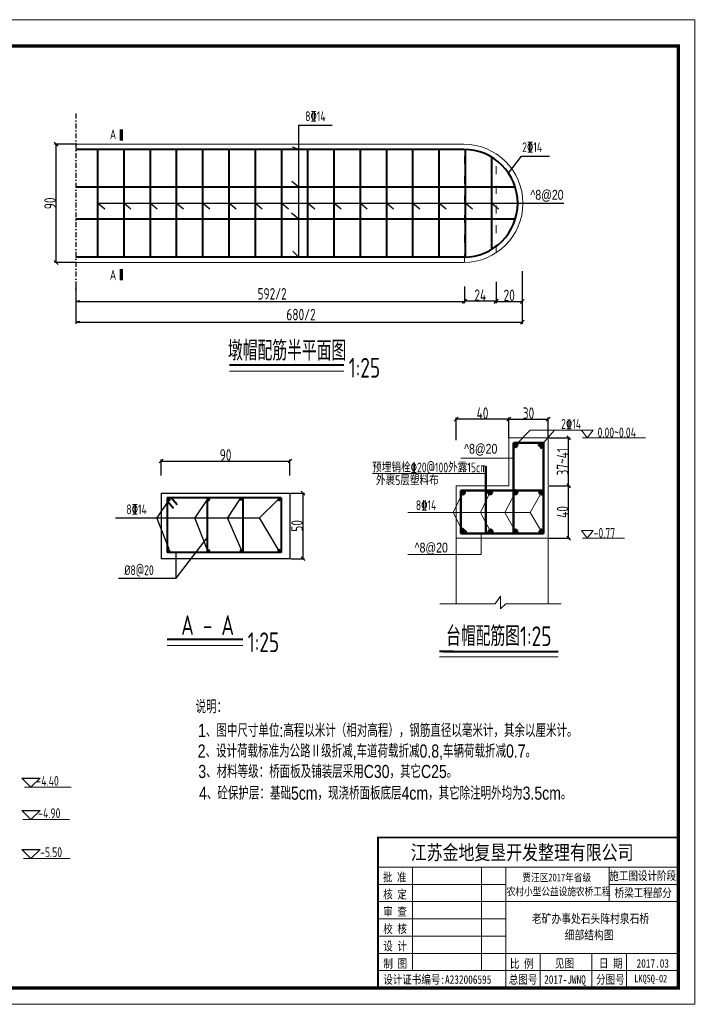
# Model space of a CAD drawing. Header units: inches. Extents: x 112594 to 193184, y 44995 to 116598.
# Tile 29 of 153: x 119868 to 121947, y 62719 to 65720. Entities that reach past the tile are written whole.
import ezdxf

# ---------------------------------------------------------------- set-up
doc = ezdxf.new("R2010")
doc.units = ezdxf.units.IN
doc.header["$MEASUREMENT"] = 0
doc.linetypes.add('ACAD_ISO03W100', pattern=[30, 12, -18])
doc.linetypes.add('DASHDOTX2', pattern=[2, 1, -0.5, 0, -0.5])
doc.layers.get('0').update_dxf_attribs({"lineweight": 15})
for name, color, linetype in [('1', 7, 'Continuous'), ('尺寸', 7, 'Continuous'), ('轴线', 3, 'DASHDOTX2')]:
    doc.layers.add(name, color=color, linetype=linetype)
for name, color, linetype, lineweight in [('2CSX', 1, 'Continuous', 40), ('BM1', 7, 'Continuous', 15), ('文字', 7, 'Continuous', 20), ('细实线', 4, 'Continuous', 25), ('虚线', 2, 'ACAD_ISO03W100', 25), ('轮廓线', 1, 'Continuous', 40), ('配筋1', 1, 'Continuous', 50)]:
    doc.layers.add(name, color=color, linetype=linetype, lineweight=lineweight)
doc.styles.add('DIM_FONT', font='hztxt_e.shx', dxfattribs={"width": 0.8, "bigfont": 'hztxt.shx'})
doc.styles.add('hz-e', font='hztxt_e.shx', dxfattribs={"width": 0.75, "bigfont": 'hztxt.shx'})
doc.styles.add('HZTXT', font='tssdeng.shx', dxfattribs={"width": 0.75, "bigfont": 'hztxt.shx'})
doc.styles.add('图框', font='SIMFANG.TTF', dxfattribs={"width": 0.8, "height": 4})
doc.dimstyles.new('副本STANDARD', dxfattribs={"dimtxt": 45, "dimasz": 7.5, "dimexe": 5, "dimexo": 2.5, "dimgap": 1, "dimtad": 1, "dimdec": 0, "dimzin": 1, "dimdsep": 46, "dimtxsty": 'HZTXT', "dimblk1": 'OBLIQUE', "dimblk2": 'OBLIQUE', "dimsah": 1, "dimcen": 10, "dimclrd": 4, "dimclre": 4, "dimclrt": 4, "dimadec": 0, "dimazin": 0, "dimtfac": 1, "dimtdec": 0, "dimtmove": 2, "dimatfit": 3, "dimldrblk": 'OBLIQUE', "dimfxl": 1, "dimtolj": 1, "dimtzin": 0, "dimarcsym": 0})

# ---------------------------------------------------------------- blocks, each defined once
blk = doc.blocks.new('_Oblique')
at = {"color": 0, "linetype": 'ByBlock', "lineweight": -2}
blk.add_line((-0.5, -0.5), (0.5, 0.5), dxfattribs=at)
blk = doc.blocks.new('*D449')
at = {"layer": '2CSX', "color": 4, "lineweight": -2}
for p, q in [((120299.2, 64330.5), (120299.2, 64379.8)), ((120299.2, 64374.8), (120691.5, 64374.8)), ((120691.5, 64330.5), (120691.5, 64379.8))]:
    blk.add_line(p, q, dxfattribs=at)
at = {"layer": '2CSX', "color": 4, "lineweight": -2, "xscale": 12, "yscale": 12, "zscale": 12, "rotation": 180}
blk.add_blockref('_Oblique', (120299.2, 64374.8), dxfattribs=at)
at = {"layer": '2CSX', "color": 4, "lineweight": -2, "xscale": 12, "yscale": 12, "zscale": 12}
blk.add_blockref('_Oblique', (120691.5, 64374.8), dxfattribs=at)
at = {"layer": '2CSX', "color": 4, "lineweight": -3, "insert": (120495.3, 64393.3), "char_height": 35, "attachment_point": 5, "style": 'HZTXT'}
blk.add_mtext('\\A1;90', dxfattribs=at)
blk = doc.blocks.new('*D450')
at = {"layer": '2CSX', "color": 4, "lineweight": -2}
for p, q in [((120693.9, 64277.2), (120736.2, 64277.2)), ((120731.2, 64077.2), (120731.2, 64277.2)), ((120693.9, 64077.2), (120736.2, 64077.2))]:
    blk.add_line(p, q, dxfattribs=at)
at = {"layer": '2CSX', "color": 4, "lineweight": -2, "xscale": 12, "yscale": 12, "zscale": 12}
for p, rotation in [((120731.2, 64277.2), 90), ((120731.2, 64077.2), 270)]:
    blk.add_blockref('_Oblique', p, dxfattribs=dict(at, rotation=rotation))
at = {"layer": '2CSX', "color": 4, "lineweight": -3, "insert": (120712.7, 64177.2), "char_height": 35, "attachment_point": 5, "rotation": 90, "style": 'HZTXT'}
blk.add_mtext('\\A1;50', dxfattribs=at)
blk = doc.blocks.new('g')
at = {"ltscale": 2}
for p, q in [((-15.4, 0), (-30.8, 15.3)), ((-30.8, 15.3), (0, 15.3)), ((0, 15.3), (-15.4, 0))]:
    blk.add_line(p, q, dxfattribs=at)
blk = doc.blocks.new('_Open')
at = {"color": 0, "linetype": 'ByBlock', "lineweight": -2}
for p, q in [((-1, 0.17), (0, 0)), ((-1, -0.17), (0, 0)), ((0, 0), (-1, 0))]:
    blk.add_line(p, q, dxfattribs=at)
blk = doc.blocks.new('*D431')
at = {"layer": '2CSX', "color": 4, "lineweight": -2}
for p, q in [((120039.2, 64920.4), (120039.2, 64856.1)), ((121223.2, 64896.5), (121223.2, 64856.1)), ((120051.2, 64861.1), (121223.2, 64861.1))]:
    blk.add_line(p, q, dxfattribs=at)
at = {"layer": '2CSX', "color": 4, "lineweight": -2, "xscale": 12, "yscale": 12, "zscale": 12}
blk.add_blockref('_Oblique', (121223.2, 64861.1), dxfattribs=at)
at = {"layer": '2CSX', "color": 4, "lineweight": -2, "xscale": 12, "yscale": 12, "zscale": 12, "rotation": 180}
blk.add_blockref('_Open', (120039.2, 64861.1), dxfattribs=at)
at = {"layer": '2CSX', "color": 4, "lineweight": -3, "insert": (120637.2, 64884.3), "char_height": 35, "attachment_point": 5, "style": 'HZTXT'}
blk.add_mtext('\\A1;592/2', dxfattribs=at)
blk = doc.blocks.new('*D432')
at = {"layer": '2CSX', "color": 4, "lineweight": -2}
for p, q in [((121399.2, 64952.9), (121399.2, 64856.1)), ((121319.2, 64920.4), (121319.2, 64856.1)), ((121319.2, 64861.1), (121399.2, 64861.1))]:
    blk.add_line(p, q, dxfattribs=at)
at = {"layer": '2CSX', "color": 4, "lineweight": -2, "xscale": 12, "yscale": 12, "zscale": 12, "rotation": 180}
blk.add_blockref('_Oblique', (121319.2, 64861.1), dxfattribs=at)
at = {"layer": '2CSX', "color": 4, "lineweight": -2, "xscale": 12, "yscale": 12, "zscale": 12}
blk.add_blockref('_Oblique', (121399.2, 64861.1), dxfattribs=at)
at = {"layer": '2CSX', "color": 4, "lineweight": -3, "insert": (121359.2, 64879.6), "char_height": 35, "attachment_point": 5, "style": 'HZTXT'}
blk.add_mtext('\\A1;20', dxfattribs=at)
blk = doc.blocks.new('*D391')
at = {"layer": '2CSX', "color": 4, "lineweight": -2}
for p, q in [((121223.2, 64906.5), (121223.2, 64856.8)), ((121319.2, 64906.5), (121319.2, 64856.8)), ((121319.2, 64861.8), (121223.2, 64861.8))]:
    blk.add_line(p, q, dxfattribs=at)
at = {"layer": '2CSX', "color": 4, "lineweight": -2, "xscale": 12, "yscale": 12, "zscale": 12, "rotation": 180}
blk.add_blockref('_Oblique', (121223.2, 64861.8), dxfattribs=at)
at = {"layer": '2CSX', "color": 4, "lineweight": -2, "xscale": 12, "yscale": 12, "zscale": 12}
blk.add_blockref('_Oblique', (121319.2, 64861.8), dxfattribs=at)
at = {"layer": '2CSX', "color": 4, "lineweight": -3, "insert": (121271.2, 64880.3), "char_height": 35, "attachment_point": 5, "style": 'HZTXT'}
blk.add_mtext('\\A1;24', dxfattribs=at)
blk = doc.blocks.new('*D392')
at = {"layer": '2CSX', "color": 4, "lineweight": -2}
for p, q in [((121399.2, 64895.7), (121399.2, 64792.9)), ((120039.2, 64857.2), (120039.2, 64792.9)), ((120051.2, 64797.9), (121399.2, 64797.9))]:
    blk.add_line(p, q, dxfattribs=at)
at = {"layer": '2CSX', "color": 4, "lineweight": -2, "xscale": 12, "yscale": 12, "zscale": 12, "rotation": 180}
blk.add_blockref('_Open', (120039.2, 64797.9), dxfattribs=at)
at = {"layer": '2CSX', "color": 4, "lineweight": -2, "xscale": 12, "yscale": 12, "zscale": 12}
blk.add_blockref('_Oblique', (121399.2, 64797.9), dxfattribs=at)
at = {"layer": '2CSX', "color": 4, "lineweight": -3, "insert": (120725.2, 64821.1), "char_height": 35, "attachment_point": 5, "style": 'HZTXT'}
blk.add_mtext('\\A1;680/2', dxfattribs=at)
blk = doc.blocks.new('*D393')
at = {"layer": '2CSX', "color": 4, "lineweight": -2}
for p, q in [((120036.7, 65340.1), (119974.2, 65340.1)), ((119979.2, 64980.1), (119979.2, 65340.1)), ((120036.7, 64980.1), (119974.2, 64980.1))]:
    blk.add_line(p, q, dxfattribs=at)
at = {"layer": '2CSX', "color": 4, "lineweight": -2, "xscale": 12, "yscale": 12, "zscale": 12}
for p, rotation in [((119979.2, 65340.1), 90), ((119979.2, 64980.1), 270)]:
    blk.add_blockref('_Oblique', p, dxfattribs=dict(at, rotation=rotation))
at = {"layer": '2CSX', "color": 4, "lineweight": -3, "insert": (119960.7, 65160.1), "char_height": 35, "attachment_point": 5, "rotation": 90, "style": 'HZTXT'}
blk.add_mtext('\\A1;90', dxfattribs=at)
blk = doc.blocks.new('*D515')
at = {"layer": '2CSX', "color": 4, "lineweight": -2}
for p, q in [((121358, 64444), (121358, 64507.1)), ((121478, 64444), (121478, 64507.1)), ((121358, 64502.1), (121478, 64502.1))]:
    blk.add_line(p, q, dxfattribs=at)
at = {"layer": '2CSX', "color": 4, "lineweight": -2, "xscale": 12, "yscale": 12, "zscale": 12, "rotation": 180}
blk.add_blockref('_Oblique', (121358, 64502.1), dxfattribs=at)
at = {"layer": '2CSX', "color": 4, "lineweight": -2, "xscale": 12, "yscale": 12, "zscale": 12}
blk.add_blockref('_Oblique', (121478, 64502.1), dxfattribs=at)
at = {"layer": '2CSX', "color": 4, "lineweight": -3, "insert": (121418, 64520.6), "char_height": 35, "attachment_point": 5, "style": 'HZTXT'}
blk.add_mtext('\\A1;30', dxfattribs=at)
blk = doc.blocks.new('*D516')
at = {"layer": '2CSX', "color": 4, "lineweight": -2}
for p, q in [((121198, 64438), (121198, 64507.1)), ((121358, 64444), (121358, 64507.1)), ((121358, 64502.1), (121198, 64502.1))]:
    blk.add_line(p, q, dxfattribs=at)
at = {"layer": '2CSX', "color": 4, "lineweight": -2, "xscale": 12, "yscale": 12, "zscale": 12, "rotation": 180}
blk.add_blockref('_Oblique', (121198, 64502.1), dxfattribs=at)
at = {"layer": '2CSX', "color": 4, "lineweight": -2, "xscale": 12, "yscale": 12, "zscale": 12}
blk.add_blockref('_Oblique', (121358, 64502.1), dxfattribs=at)
at = {"layer": '2CSX', "color": 4, "lineweight": -3, "insert": (121278, 64520.6), "char_height": 35, "attachment_point": 5, "style": 'HZTXT'}
blk.add_mtext('\\A1;40', dxfattribs=at)
blk = doc.blocks.new('*D517')
at = {"layer": '2CSX', "color": 4, "lineweight": -2}
for p, q in [((121480.5, 64299.5), (121545.3, 64299.5)), ((121540.3, 64139.5), (121540.3, 64299.5)), ((121480.5, 64139.5), (121545.3, 64139.5))]:
    blk.add_line(p, q, dxfattribs=at)
at = {"layer": '2CSX', "color": 4, "lineweight": -2, "xscale": 12, "yscale": 12, "zscale": 12}
for p, rotation in [((121540.3, 64299.5), 90), ((121540.3, 64139.5), 270)]:
    blk.add_blockref('_Oblique', p, dxfattribs=dict(at, rotation=rotation))
at = {"layer": '2CSX', "color": 4, "lineweight": -3, "insert": (121521.8, 64219.5), "char_height": 35, "attachment_point": 5, "rotation": 90, "style": 'HZTXT'}
blk.add_mtext('\\A1;40', dxfattribs=at)
blk = doc.blocks.new('*D518')
at = {"layer": '2CSX', "color": 4, "lineweight": -2}
for p, q in [((121480.5, 64445.5), (121545.3, 64445.5)), ((121540.3, 64299.5), (121540.3, 64445.5)), ((121480.5, 64299.5), (121545.3, 64299.5))]:
    blk.add_line(p, q, dxfattribs=at)
at = {"layer": '2CSX', "color": 4, "lineweight": -2, "xscale": 12, "yscale": 12, "zscale": 12}
for p, rotation in [((121540.3, 64445.5), 90), ((121540.3, 64299.5), 270)]:
    blk.add_blockref('_Oblique', p, dxfattribs=dict(at, rotation=rotation))
at = {"layer": '2CSX', "color": 4, "lineweight": -3, "insert": (121521.8, 64372.5), "char_height": 35, "attachment_point": 5, "rotation": 90, "style": 'HZTXT'}
blk.add_mtext('\\A1;37~41', dxfattribs=at)
blk = doc.blocks.new('三角形')
at = {"layer": '轮廓线', "color": 0, "lineweight": 20}
for p, q in [((24441.9, 199232.1), (24477.5, 199232.1)), ((24459.3, 199208.6), (24441.9, 199232.1)), ((24477.5, 199232.1), (24459.3, 199208.6))]:
    blk.add_line(p, q, dxfattribs=at)

msp = doc.modelspace()

# ---------------------------------------------------------------- hatches: boundary and pattern name
at = {"layer": '配筋1'}
for points in [[(121384.19988, 64423.59416, 1), (121372.02919, 64423.59416, 1)], [(121463.97684, 64423.59416, 1), (121451.80615, 64423.59416, 1)], [(121224.19988, 64279.32775, 1), (121212.02919, 64279.32775, 1)], [(121307.26647, 64279.44327, 1), (121295.09578, 64279.44327, 1)], [(121384.19988, 64279.44327, 1), (121372.02919, 64279.44327, 1)], [(121463.19776, 64279.10392, 1), (121451.02706, 64279.10392, 1)], [(121224.19988, 64159.54889, 1), (121212.02919, 64159.54889, 1)], [(121308.53116, 64159.54889, 1), (121296.36046, 64159.54889, 1)], [(121384.19988, 64159.54889, 1), (121372.02919, 64159.54889, 1)], [(121463.94031, 64159.54889, 1), (121451.76961, 64159.54889, 1)]]:
    msp.add_hatch(color=256, dxfattribs=at).paths.add_polyline_path(points)

# ---------------------------------------------------------------- linework, layer by layer
for p, q in [((113438.54004, 65719.60862), (121924.19669, 65719.60862)), ((121422.61109, 64468.91365), (121378.11454, 64423.59416)), ((121422.61109, 64468.91365), (121581.60427, 64468.91365)), ((121457.8915, 64423.59416), (121497.18636, 64468.91365)), ((121358.02919, 64445.46375), (121358.02919, 64299.46375)), ((121478.02919, 64445.46375), (121358.02919, 64445.46375)), ((121478.02919, 64299.46375), (121478.02919, 64445.46375)), ((121372.02919, 64383.65189), (121212.17334, 64383.65189)), ((121358.02919, 64299.46375), (121198.02919, 64299.46375)), ((121198.02919, 64299.46375), (121198.02919, 64139.46375)), ((121478.02919, 64139.46375), (121478.02919, 64299.46375)), ((121218.11454, 64279.30099), (121188.8998, 64218.14244)), ((121301.18112, 64279.44327), (121272.19705, 64218.14244)), ((121378.11454, 64279.44327), (121346.32443, 64218.14244)), ((121422.98944, 64218.14244), (121457.11241, 64279.10392)), ((121218.11454, 64159.54889), (121188.8998, 64218.14244)), ((121302.44581, 64159.54889), (121272.19705, 64218.14244)), ((121378.11454, 64159.54889), (121346.32443, 64218.14244)), ((121422.98944, 64218.14244), (121457.85496, 64159.54889)), ((121274.10645, 64153.46375), (121274.10645, 64090.01415)), ((121198.02919, 64139.46375), (121478.02919, 64139.46375)), ((121198.02919, 64139.46375), (121198.02919, 63939.46375)), ((121478.02919, 64139.46375), (121478.02919, 63939.46375)), ((121198.02919, 63939.46375), (121148.02919, 63939.46375)), ((121148.02919, 63939.46375), (121316.4232, 63939.46375)), ((121316.4232, 63939.46375), (121332.7484, 63962.48696)), ((121332.7484, 63962.48696), (121332.7484, 63924.43731)), ((121332.7484, 63924.43731), (121349.0736, 63939.46375)), ((121349.0736, 63939.46375), (121517.76714, 63939.46375)), ((121188.81331, 63778.59986), (121146.97775, 63778.59986)), ((121159.43861, 63778.59986), (121377.90867, 63778.59986)), ((121377.90867, 63778.59986), (121508.76553, 63778.59986)), ((121924.19669, 62719.30555), (113438.54004, 62719.30555))]:
    msp.add_line(p, q)
at = {"ltscale": 2}
for p, q in [((121220.93882, 65340.14034), (120039.18882, 65340.14034)), ((121220.93882, 64980.14034), (120039.18882, 64980.14034)), ((120507.55991, 64648.97032), (120855.93689, 64648.97032)), ((120317.1025, 63812.72092), (120548.32327, 63812.72092)), ((119882.6579, 63381.02531), (120025.18503, 63381.02531)), ((119877.48353, 63282.53603), (120020.01065, 63282.53603)), ((119879.56824, 63163.83692), (120022.09536, 63163.83692))]:
    msp.add_line(p, q, dxfattribs=at)
msp.add_arc((121220.93882, 65160.14034), 180, 270, 90)
at = {"layer": '2CSX', "lineweight": -3}
for p, q in [((120299.16934, 64277.21566), (120299.16934, 64077.21566)), ((120299.16934, 64277.21566), (120691.44085, 64277.21566)), ((120691.44085, 64277.21566), (120691.44085, 64077.21566)), ((120323.09359, 64257.12962), (120286.25327, 64201.56027)), ((120438.87915, 64257.12962), (120402.03883, 64201.56027)), ((120537.71928, 64257.53191), (120500.87897, 64201.96257)), ((120655.34614, 64257.12962), (120598.50582, 64201.56027)), ((120160.02017, 64201.56027), (120598.50582, 64201.56027)), ((120323.09359, 64105.99092), (120286.25327, 64201.56027)), ((120438.87915, 64105.99092), (120402.03883, 64201.56027)), ((120542.49457, 64105.99092), (120501.14567, 64201.56027)), ((120655.34614, 64105.99092), (120598.50582, 64201.56027)), ((120691.44085, 64077.21566), (120299.16934, 64077.21566)), ((120169.04669, 64017.77341), (120345.14981, 64017.77341))]:
    msp.add_line(p, q, dxfattribs=at)
at = {"layer": 'BM1', "linetype": 'Continuous'}
msp.add_line((121924.19669, 65719.60862), (121924.19669, 62719.30555), dxfattribs=at)
at = {"layer": 'BM1', "color": 0, "linetype": 'Continuous'}
for p, q in [((121924.19669, 65689.30252), (121924.19669, 62719.30555)), ((121924.19669, 65689.30252), (121924.19669, 62719.30555)), ((121924.19669, 65689.30252), (121924.19669, 62719.30555)), ((121924.19669, 65689.30252), (121924.19669, 62719.30555)), ((121924.19669, 65689.30252), (121924.19669, 62719.30555)), ((120959.55719, 63227.37369), (121874.20179, 63227.37369)), ((120959.55719, 63227.37369), (120959.55719, 62769.30045)), ((120959.55719, 62769.30045), (120959.55719, 63227.37369)), ((120959.55719, 63137.26092), (121874.20179, 63137.26092)), ((121064.68876, 62821.86623), (121064.68876, 63137.26092)), ((121274.95188, 63137.26092), (121274.95188, 62821.86623)), ((121348.54398, 63137.26092), (121348.54398, 62769.30045)), ((121663.93867, 63032.12936), (121663.93867, 63137.26092)), ((120959.55719, 63084.69514), (121348.54398, 63084.69514)), ((121663.93867, 63084.69514), (121874.20179, 63084.69514)), ((120959.55719, 63032.12936), (121874.20179, 63032.12936)), ((120959.55719, 62979.56358), (121348.54398, 62979.56358)), ((120959.55719, 62926.9978), (121348.54398, 62926.9978)), ((120959.55719, 62874.43202), (121874.20179, 62874.43202)), ((121453.67554, 62874.43202), (121453.67554, 62769.30045)), ((121611.37289, 62874.43202), (121611.37289, 62769.30045)), ((121716.50445, 62874.43202), (121716.50445, 62821.86623)), ((121716.50445, 62769.30045), (121716.50445, 62874.43202)), ((120959.55719, 62821.86623), (121874.20179, 62821.86623))]:
    msp.add_line(p, q, dxfattribs=at)
at = {"layer": 'BM1', "color": 0, "linetype": 'Continuous', "const_width": 9.99898}
msp.add_lwpolyline([(117849.21247, 62769.30045), (117849.21247, 65639.30763), (121874.20179, 65639.30763), (121874.20179, 62769.30045)], close=True, dxfattribs=at)
at = {"layer": 'BM1', "color": 0, "linetype": 'Continuous', "const_width": 5.25658}
msp.add_lwpolyline([(121874.20179, 63227.37369), (120959.55719, 63227.37369), (120959.55719, 62769.30045)], dxfattribs=at)
at = {"layer": '尺寸', "ltscale": 2}
for p, q in [((120718.27051, 64995.89034), (120718.27051, 65398.14725)), ((120718.27051, 65398.14725), (120820.44733, 65398.14725)), ((120718.27051, 65324.39034), (120699.12267, 65331.5492)), ((121357.25255, 65251.77346), (121396.82397, 65303.87771)), ((120718.27051, 65208.81034), (120697.32924, 65226.51608)), ((120105.18882, 65160.14034), (121525.69491, 65160.14034)), ((120127.11275, 65141.91408), (120105.18882, 65160.14034)), ((120207.11275, 65141.91408), (120185.18882, 65160.14034)), ((120287.11275, 65141.91408), (120265.18882, 65160.14034)), ((120367.11275, 65141.91408), (120345.18882, 65160.14034)), ((120447.11275, 65141.91408), (120425.18882, 65160.14034)), ((120527.11275, 65141.91408), (120505.18882, 65160.14034)), ((120607.11275, 65141.91408), (120585.18882, 65160.14034)), ((120687.11275, 65141.91408), (120665.18882, 65160.14034)), ((120767.11275, 65141.91408), (120745.18882, 65160.14034)), ((120847.11275, 65141.91408), (120825.18882, 65160.14034)), ((120927.11275, 65141.91408), (120905.18882, 65160.14034)), ((121007.11275, 65141.91408), (120985.18882, 65160.14034)), ((121087.11275, 65141.91408), (121065.18882, 65160.14034)), ((121167.11275, 65141.91408), (121145.18882, 65160.14034)), ((121247.11275, 65141.91408), (121225.18882, 65160.14034)), ((121327.11275, 65141.91408), (121305.18882, 65160.14034)), ((120718.27051, 65111.48034), (120696.34658, 65129.7066)), ((120718.27051, 64995.89034), (120700.29282, 65013.84215))]:
    msp.add_line(p, q, dxfattribs=at)
at = {"layer": '文字', "ltscale": 0.5}
for p, q in [((121774.24596, 64445.46375), (121582.56617, 64445.46375)), ((121288.44832, 64337.27604), (120942.98378, 64337.27604)), ((121422.98944, 64218.14244), (121050.87096, 64218.14244)), ((121710.91034, 64139.46375), (121582.56617, 64139.46375)), ((121274.10645, 64090.01415), (121050.72363, 64090.01415))]:
    msp.add_line(p, q, dxfattribs=at)
at = {"layer": '细实线'}
for p, q in [((121396.82397, 65303.87771), (121481.5678, 65303.87771)), ((120345.14981, 64017.77341), (120439.38786, 64140.3533)), ((120345.14981, 64017.77341), (120345.07622, 64095.86825))]:
    msp.add_line(p, q, dxfattribs=at)
at = {"layer": '细实线', "const_width": 10}
for points in [[(120177.91282, 65385.70011), (120177.91282, 65351.3942)], [(120177.91282, 64925.69847), (120177.91282, 64960.00437)]]:
    msp.add_lwpolyline(points, dxfattribs=at)
at = {"layer": '虚线', "lineweight": 5, "ltscale": 2}
for p, q in [((121223.18882, 64980.1544), (121223.18882, 65340.12628)), ((121319.18882, 65009.31946), (121319.18882, 65310.96122))]:
    msp.add_line(p, q, dxfattribs=at)
at = {"layer": '轮廓线', "ltscale": 2}
for p, q in [((121220.93882, 65324.39034), (120039.18882, 65324.39034)), ((120105.18882, 65324.39034), (120105.18882, 64995.89034)), ((120185.18882, 65324.39034), (120185.18882, 64995.89034)), ((120265.18882, 65324.39034), (120265.18882, 64995.89034)), ((120345.18882, 65324.39034), (120345.18882, 64995.89034)), ((120425.18882, 65324.39034), (120425.18882, 64995.89034)), ((120505.18882, 65324.39034), (120505.18882, 64995.89034)), ((120585.18882, 65324.39034), (120585.18882, 64995.89034)), ((120665.18882, 65324.39034), (120665.18882, 64995.89034)), ((120745.18882, 65324.39034), (120745.18882, 64995.89034)), ((120825.18882, 65324.39034), (120825.18882, 64995.89034)), ((120905.18882, 65324.39034), (120905.18882, 64995.89034)), ((120985.18882, 65324.39034), (120985.18882, 64995.89034)), ((121065.18882, 65324.39034), (121065.18882, 64995.89034)), ((121145.18882, 65324.39034), (121145.18882, 64995.89034)), ((121225.18882, 65324.33535), (121225.18882, 64995.94533)), ((121305.18882, 65301.13679), (121305.18882, 65019.14389)), ((121377.81232, 65208.81034), (120039.18882, 65208.81034)), ((121377.81542, 65111.48034), (120039.18882, 65111.48034)), ((121220.93882, 64995.89034), (120039.18882, 64995.89034)), ((120507.55991, 64668.24238), (120855.93689, 64668.24238)), ((120664.22605, 64262.2936), (120317.84851, 64262.2936)), ((120317.84851, 64262.2936), (120317.84851, 64095.86825)), ((120319.72401, 64251.09267), (120336.54066, 64231.39849)), ((120330.93505, 64262.2936), (120347.7517, 64242.59941)), ((120439.38786, 64262.2936), (120439.38786, 64095.86825)), ((120547.78256, 64262.2936), (120547.78256, 64095.86825)), ((120664.22605, 64262.2936), (120664.22605, 64095.86825)), ((120664.22605, 64095.86825), (120317.84851, 64095.86825)), ((120317.1025, 63831.99298), (120548.32327, 63831.99298))]:
    msp.add_line(p, q, dxfattribs=at)
at = {"layer": '轮廓线'}
for p, q in [((121188.81331, 63794.1856), (121146.97775, 63794.1856)), ((121159.43861, 63794.1856), (121377.90867, 63794.1856)), ((121377.90867, 63794.1856), (121508.76553, 63794.1856))]:
    msp.add_line(p, q, dxfattribs=at)
at = {"layer": '轮廓线', "const_width": 5}
for points in [[(120320.84431, 64257.12962, 1), (120325.84431, 64257.12962, 1)], [(120441.14217, 64257.30605, 1), (120446.14217, 64257.30605, 1)], [(120539.98231, 64258.68015, 1), (120544.98231, 64258.68015, 1)], [(120655.34614, 64257.12962, 1), (120660.34614, 64257.12962, 1)], [(120319.69438, 64101.15457, 1), (120324.69438, 64101.15457, 1)], [(120441.25043, 64101.15457, 1), (120446.25043, 64101.15457, 1)], [(120540.42665, 64102.30284, 1), (120545.42665, 64102.30284, 1)], [(120655.34614, 64102.30284, 1), (120660.34614, 64102.30284, 1)]]:
    msp.add_lwpolyline(points, format="xyb", close=True, dxfattribs=at)
at = {"layer": '轮廓线'}
msp.add_arc((121220.93882, 65160.14034), 164.25, 270, 90, dxfattribs=at)
at = {"layer": '轴线', "ltscale": 15}
msp.add_line((120039.18882, 65433.47731), (120039.18882, 64875.17125), dxfattribs=at)
at = {"layer": '配筋1'}
for p, q in [((121464.02919, 64429.89781), (121372.02919, 64429.89781)), ((121372.02919, 64429.89781), (121372.02919, 64153.46375)), ((121455.56013, 64429.89781), (121447.03427, 64421.45331)), ((121464.02919, 64420.96506), (121454.89519, 64413.18238)), ((121464.02919, 64153.46375), (121464.02919, 64429.89781)), ((121288.44832, 64299.46375), (121288.44832, 64359.46375)), ((121288.44832, 64153.46375), (121288.44832, 64299.46375)), ((121212.02919, 64285.46375), (121212.02919, 64153.46375)), ((121212.02919, 64285.46375), (121464.02919, 64285.46375)), ((121212.02919, 64162.04916), (121220.43426, 64170.6139)), ((121212.02919, 64153.46375), (121464.02919, 64153.46375)), ((121220.64191, 64153.46375), (121228.80469, 64162.25971))]:
    msp.add_line(p, q, dxfattribs=at)
for centre in [(121378.11454, 64423.59416), (121457.8915, 64423.59416), (121218.11453, 64279.32775), (121301.18112, 64279.44327), (121378.11454, 64279.44327), (121457.11241, 64279.10392), (121218.11454, 64159.54889), (121302.44581, 64159.54889), (121378.11454, 64159.54889), (121457.85496, 64159.54889)]:
    msp.add_circle(centre, 6.08535, dxfattribs=at)

# ---------------------------------------------------------------- block references
at = {"layer": '文字', "ltscale": 0.5}
for p in [(97137.88523, -134763.08847), (97137.88523, -135069.08847)]:
    msp.add_blockref('三角形', p, dxfattribs=at)
at = {"layer": '细实线', "xscale": 1.80000000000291, "yscale": 1.80000000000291, "zscale": 1.8}
for p in [(119930.27126, 63381.02531), (119930.27126, 63282.53603), (119930.27126, 63163.83692)]:
    msp.add_blockref('g', p, dxfattribs=at)

# ---------------------------------------------------------------- texts
at = {"style": 'hz-e', "width": 0.8}
for s, p in [('说明：', (120403.93651, 63606.02608)), ('1、图中尺寸单位:高程以米计（相对高程），钢筋直径以毫米计，其余以厘米计。', (120411.5647, 63533.70337)), ('2、设计荷载标准为公路Ⅱ级折减,车道荷载折减0.8,车辆荷载折减0.7。', (120410.52038, 63471.06641)), ('3、材料等级：桥面板及铺装层采用C30，其它C25。', (120412.30303, 63408.80968)), ('4、砼保护层：基础5cm，现浇桥面板底层4cm，其它除注明外均为3.5cm。', (120414.72593, 63342.78717))]:
    msp.add_text(s, height=40, dxfattribs=at).set_placement(p)
at = {"layer": '1', "color": 7, "linetype": 'Continuous', "style": '图框', "width": 0.8}
for s, height, p in [('江苏金地复垦开发整理有限公司 ', 44.4121037, (121059.36477, 63159.86072)), ('批 准', 25.907061, (120974.27665, 63093.59357)), ('贾汪区2017年省级', 23.551873, (121399.25698, 63093.92791)), ('核 定', 25.907061, (120975.59949, 63041.2997)), ('农村小型公益设施农桥工程', 23.5518732, (121351.53444, 63051.32006)), ('审 查', 25.907061, (120975.59949, 62988.73392)), ('校 核', 25.907061, (120975.59949, 62936.16814)), ('设 计', 25.907061, (120975.59949, 62883.60236)), ('制 图', 25.907061, (120975.94046, 62830.309)), ('比 例', 25.907061, (121361.36079, 62830.03111)), ('见图', 25.907061, (121498.68146, 62830.95331)), ('日 期', 25.907061, (121632.67194, 62830.95331)), ('2017.03', 25.907061, (121747.26326, 62830.95331)), ('设计证书编号:A232006595 ', 25.9070605, (120975.6161, 62781.83023)), ('总图号', 25.907061, (121357.95624, 62781.98364)), ('2017-JWNQ', 25.907061, (121465.70446, 62781.98364)), ('分图号', 25.907061, (121623.96254, 62781.98364))]:
    msp.add_text(s, height=height, dxfattribs=at).set_placement(p)
at = {"layer": '1', "color": 7, "linetype": 'Continuous', "char_height": 25.907061, "width": 215.1817481, "attachment_point": 5, "style": '图框'}
for s, insert in [('施工图设计阶段', (121765.94173, 63109.44435)), ('桥梁工程部分', (121767.46063, 63057.35586))]:
    msp.add_mtext(s, dxfattribs=dict(at, insert=insert))
at = {"layer": '2CSX', "lineweight": -3, "style": 'HZTXT', "width": 0.75}
for s, p in [('8%%13314', (120193.08022, 64212.48557)), ('%%C8@20', (120186.96534, 64026.95644))]:
    msp.add_text(s, height=30, dxfattribs=at).set_placement(p)
at = {"layer": 'BM1', "color": 0, "linetype": 'Continuous', "style": '图框', "width": 0.8}
msp.add_text('LKQSQ-02', height=23, dxfattribs=at).set_placement((121740.31946, 62786.38139))
at = {"layer": '文字', "ltscale": 0.5, "style": 'HZTXT', "width": 0.75}
for s, p in [('8%%13314', (120737.67008, 65410.31739)), ('A', (120142.89808, 65355.31739)), ('2%%13314', (121398.79054, 65316.04785)), ('A', (120142.89808, 64927.15261)), ('0.00~0.04', (121628.42203, 64446.83033)), ('预埋销栓%%13220@100外露15cm', (120942.00704, 64340.17568)), ('外裹5层塑料布', (120953.33655, 64301.36073)), ('8%%13214', (121074.93165, 64225.3465)), ('-0.77', (121616.32812, 64140.83033)), ('-4.40', (119919.40428, 63384.94596)), ('-4.90', (119924.67108, 63286.45668)), ('-5.50', (119930.55091, 63167.75757))]:
    msp.add_text(s, height=30, dxfattribs=at).set_placement(p)
at = {"layer": '文字', "style": 'HZTXT', "width": 0.75}
for s, height, p in [('墩帽配筋半平面图', 60, (120502.71135, 64681.01328)), ('1:25', 60, (120870.23202, 64628.93113)), ('2%%13214', 30, (121517.29891, 64472.76274)), ('A - A', 60, (120360.01425, 63844.76388)), ('1:25', 60, (120562.6184, 63792.68173))]:
    msp.add_text(s, height=height, dxfattribs=at).set_placement(p)
at = {"layer": '文字', "linetype": 'Continuous', "style": '图框', "width": 0.8}
for s, height, p in [('老矿办事处石头阵村泉石桥', 27.2755102, (121428.3555, 62967.08501)), ('细部结构图', 27.27551, (121528.24101, 62917.02971))]:
    msp.add_text(s, height=height, dxfattribs=at).set_placement(p)
at = {"layer": '文字', "attachment_point": 1}
for s, insert, char_height, width, style in [('^ 8@20', (121423.68122, 65200.93927), 30, 322.9333333, 'DIM_FONT'), ('^ 8@20', (121221.91517, 64427.07929), 30, 322.9333333, 'DIM_FONT'), ('^ 8@20', (121071.20135, 64125.97743), 30, 322.9333333, 'DIM_FONT'), ('\\pt400;台帽配筋图1:25', (121167.04518, 63870.97486), 60, 661.0096552, 'HZTXT')]:
    msp.add_mtext(s, dxfattribs=dict(at, insert=insert, char_height=char_height, width=width, style=style))

# ---------------------------------------------------------------- dimensions: what is measured, and where the dimension line sits
at = {"layer": '2CSX', "lineweight": -3}
for base, p1, p2, picture, middle in [((119979.24597, 65340.14034), (120039.18882, 64980.14034), (120039.18882, 65340.14034), '*D393', (119960.74597, 65160.14034)), ((120731.19463, 64277.21566), (120691.44085, 64077.21566), (120691.44085, 64277.21566), '*D450', (120712.69463, 64177.21566))]:
    dim = msp.add_linear_dim(base=base, p1=p1, p2=p2, angle=90, dimstyle='副本STANDARD', override={"dimscale": 1, "dimtxt": 35, "dimasz": 12, "dimlfac": 0.25}, dxfattribs=at)
    dim.commit()
    dim.dimension.update_dxf_attribs({"geometry": picture, "text_midpoint": middle})
for base, p1, p2, picture, middle in [((121399.18882, 64861.11081), (121319.18882, 64922.86043), (121399.18882, 64955.37139), '*D432', (121359.18882, 64879.61081)), ((121223.18882, 64861.75281), (121319.18882, 64908.98876), (121223.18882, 64908.98876), '*D391', (121271.18882, 64880.25281))]:
    dim = msp.add_linear_dim(base=base, p1=p1, p2=p2, dimstyle='副本STANDARD', override={"dimscale": 1, "dimtxt": 35, "dimasz": 12, "dimlfac": 0.25}, dxfattribs=at)
    dim.commit()
    dim.dimension.update_dxf_attribs({"geometry": picture, "text_midpoint": middle})
for base, p1, p2, text, override, picture, middle in [((121223.18882, 64861.11081), (120039.18882, 64922.86043), (121223.18882, 64898.98876), '<>/2', {"dimtxt": 35, "dimasz": 12, "dimlfac": 0.5, "dimblk1": 'Open'}, '*D431', (120637.18882, 64884.32235)), ((121399.18882, 64797.91289), (120039.18882, 64859.66251), (121399.18882, 64898.2411), '<>/2', {"dimtxt": 35, "dimasz": 12, "dimlfac": 0.5, "dimblk1": 'Open'}, '*D392', (120725.18882, 64821.12443)), ((121198.02919, 64502.09203), (121358.02919, 64441.46375), (121198.02919, 64435.46375), '40', {"dimtxt": 35, "dimasz": 12, "dimlfac": 0.25}, '*D516', (121278.02919, 64520.59203)), ((121478.02919, 64502.09203), (121358.02919, 64441.46375), (121478.02919, 64441.46375), '30', {"dimtxt": 35, "dimasz": 12, "dimlfac": 0.25}, '*D515', (121418.02919, 64520.59203)), ((120691.52896, 64374.81777), (120299.16934, 64327.97505), (120691.52896, 64327.97505), '90', {"dimscale": 1, "dimtxt": 35, "dimasz": 12, "dimlfac": 0.25}, '*D449', (120495.34915, 64393.31777))]:
    dim = msp.add_linear_dim(base=base, p1=p1, p2=p2, text=text, dimstyle='副本STANDARD', override=override, dxfattribs=at)
    dim.commit()
    dim.dimension.update_dxf_attribs({"geometry": picture, "text_midpoint": middle})
for base, p1, p2, text, picture, middle in [((121540.3211381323, 64445.463750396), (121478.0291875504, 64299.463750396), (121478.0291875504, 64445.463750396), '<>~41', '*D518', (121521.8211381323, 64372.463750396)), ((121540.32114, 64299.46375), (121478.02919, 64139.46375), (121478.02919, 64299.46375), '40', '*D517', (121521.82114, 64219.46375))]:
    dim = msp.add_linear_dim(base=base, p1=p1, p2=p2, angle=90, text=text, dimstyle='副本STANDARD', override={"dimtxt": 35, "dimasz": 12, "dimlfac": 0.25}, dxfattribs=at)
    dim.commit()
    dim.dimension.update_dxf_attribs({"geometry": picture, "text_midpoint": middle})

doc.saveas('drawing.dxf')
